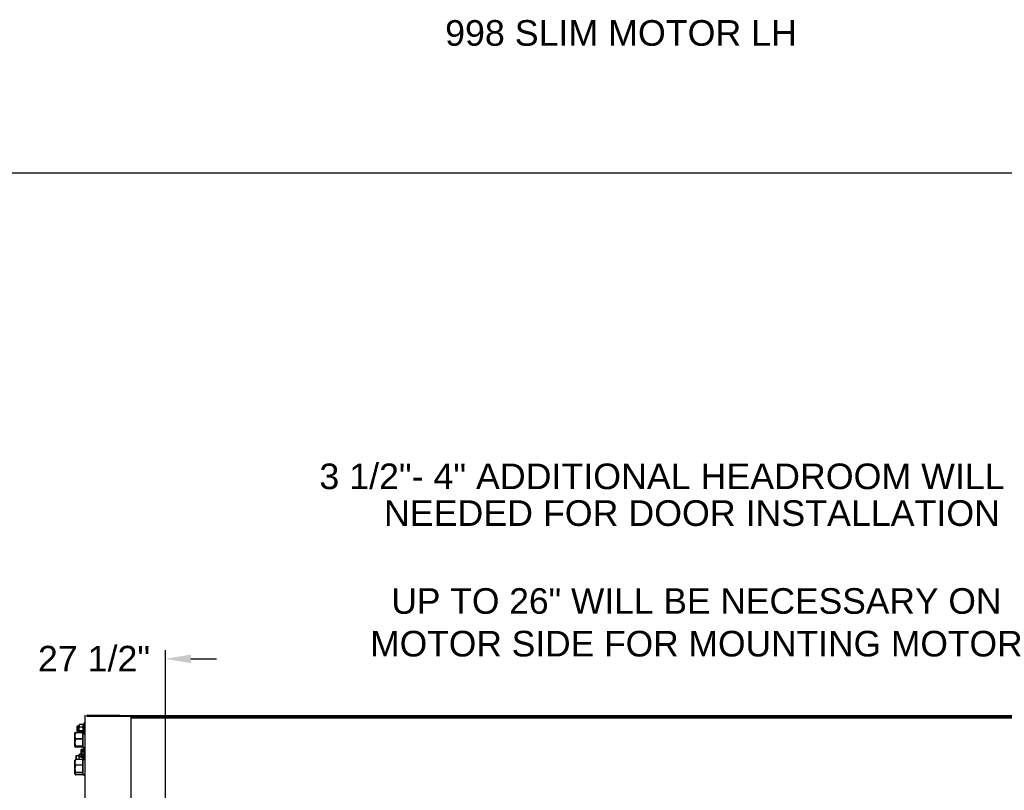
# Model space of a CAD drawing. Header units: inches. Extents: x 170 to 288, y 234 to 248.
# Tile 72 of 256: x 177.08 to 180.69, y 244.92 to 247.74. Entities that reach past the tile are written whole.
import ezdxf

# ---------------------------------------------------------------- set-up
doc = ezdxf.new("R2010")
doc.units = ezdxf.units.IN
doc.header["$LTSCALE"] = 0.25
doc.header["$MEASUREMENT"] = 0
doc.layers.add('ANNOTATIONS', color=1, linetype='Continuous')
doc.layers.add('SLIM E GUIDE MOTOR LH', color=7, linetype='Continuous')
doc.styles.add('ARIAL', font='arial.ttf', dxfattribs={"height": 0.09375})
doc.dimstyles.new('STANDARD$0', dxfattribs={"dimtxt": 0.09375, "dimasz": 0.09375, "dimexe": 0.03125, "dimexo": 0.046875, "dimgap": 0.09, "dimtad": 0, "dimtih": 1, "dimtoh": 1, "dimdec": 4, "dimzin": 0, "dimdsep": 46, "dimtxsty": 'ARIAL', "dimcen": 0.09, "dimadec": 0, "dimazin": 0, "dimtfac": 1, "dimtdec": 4, "dimtofl": 0, "dimtmove": 0, "dimatfit": 1, "dimfxl": 1, "dimtolj": 1, "dimtzin": 0, "dimarcsym": 0})

# ---------------------------------------------------------------- blocks, each defined once
blk = doc.blocks.new('*D8')
at = {"layer": 'ANNOTATIONS', "color": 0, "lineweight": -2, "transparency": 16777216}
for p, q in [((176.9912, 244.7789), (176.9912, 245.4338)), ((177.6158, 244.2825), (177.6158, 245.4338)), ((176.8974, 245.4025), (176.8037, 245.4025)), ((177.7095, 245.4025), (177.8033, 245.4025))]:
    blk.add_line(p, q, dxfattribs=at)
at = {"layer": 'ANNOTATIONS', "color": 0, "transparency": 16777216}
for points in [[(176.8974, 245.4182), (176.8974, 245.3869), (176.9912, 245.4025)], [(177.7095, 245.4182), (177.7095, 245.3869), (177.6158, 245.4025)]]:
    blk.add_solid(points, dxfattribs=at)
at = {"layer": 'defpoints', "color": 0, "transparency": 16777216}
for p in [(177.6158, 245.4025), (176.9912, 244.6852), (177.6158, 244.1887)]:
    blk.add_point(p, dxfattribs=at)
at = {"layer": 'ANNOTATIONS', "color": 0, "transparency": 16777216, "insert": (177.3545, 245.4025), "char_height": 0.09375, "attachment_point": 5, "style": 'ARIAL'}
blk.add_mtext('\\A1;27 1/2"', dxfattribs=at)

msp = doc.modelspace()

# ---------------------------------------------------------------- linework, layer by layer
at = {"layer": 'defpoints'}
msp.add_lwpolyline([(189.05875, 234.44685), (169.58887, 234.44685), (169.58887, 247.18196), (189.05875, 247.18196)], close=True, dxfattribs=at)
at = {"layer": 'SLIM E GUIDE MOTOR LH'}
for p, q in [((177.32241, 244.18808), (177.32241, 245.19649)), ((177.32678, 245.19649), (177.44911, 245.19649)), ((177.32678, 245.19232), (177.49078, 245.19232)), ((177.44911, 245.19232), (177.44911, 245.19649)), ((177.44911, 245.19505), (181.78245, 245.19505)), ((177.49078, 244.19297), (177.49078, 245.19232)), ((177.49078, 245.19088), (181.74078, 245.19088)), ((177.49078, 245.19016), (181.74078, 245.19016)), ((181.74078, 245.18528), (177.49078, 245.18528)), ((177.2929, 245.15609), (177.29137, 245.15457)), ((177.29137, 245.15457), (177.29137, 245.14095)), ((177.29394, 245.1557), (177.29241, 245.15417)), ((177.29241, 245.15417), (177.29241, 245.14056)), ((177.29998, 245.15609), (177.2929, 245.15609)), ((177.2929, 245.15609), (177.2929, 245.13943)), ((177.29998, 245.1557), (177.29394, 245.1557)), ((177.29394, 245.1557), (177.29394, 245.13903)), ((177.30077, 245.16117), (177.29998, 245.16026)), ((177.30076, 245.16077), (177.29998, 245.15986)), ((177.29998, 245.13214), (177.29998, 245.16026)), ((177.31325, 245.16201), (177.30165, 245.16201)), ((177.31325, 245.16162), (177.30165, 245.16162)), ((177.31325, 245.1529), (177.30165, 245.1529)), ((177.31325, 245.15251), (177.30165, 245.15251)), ((177.31491, 245.16026), (177.31413, 245.16117)), ((177.31491, 245.15986), (177.31413, 245.16077)), ((177.31908, 245.16224), (177.31491, 245.16224)), ((177.31491, 245.13328), (177.31491, 245.16224)), ((177.31908, 245.16185), (177.31491, 245.16185)), ((177.31491, 245.13288), (177.31491, 245.16185)), ((177.31491, 245.14659), (177.31908, 245.14659)), ((177.31491, 245.1462), (177.31908, 245.1462)), ((177.31908, 245.14575), (177.31491, 245.14575)), ((177.31908, 245.14535), (177.31491, 245.14535)), ((177.31491, 245.14435), (177.31908, 245.14435)), ((177.31491, 245.14395), (177.31908, 245.14395)), ((177.32241, 245.16859), (177.31908, 245.16859)), ((177.31908, 245.12653), (177.31908, 245.16859)), ((177.32241, 245.1682), (177.31908, 245.1682)), ((177.28464, 245.13126), (177.28451, 245.13111)), ((177.28451, 245.08111), (177.28451, 245.13111)), ((177.28464, 245.13086), (177.28451, 245.13071)), ((177.28451, 245.13071), (177.28451, 245.08071)), ((177.31355, 245.13254), (177.28785, 245.13254)), ((177.31355, 245.13214), (177.28785, 245.13214)), ((177.31355, 245.10926), (177.28785, 245.10926)), ((177.31355, 245.10886), (177.28785, 245.10886)), ((177.29137, 245.14095), (177.2929, 245.13943)), ((177.29241, 245.14056), (177.29394, 245.13903)), ((177.2929, 245.13943), (177.29998, 245.13943)), ((177.29394, 245.13903), (177.29998, 245.13903)), ((177.29998, 245.13526), (177.30077, 245.13435)), ((177.29998, 245.13486), (177.30076, 245.13395)), ((177.29998, 245.1336), (177.3002, 245.13254)), ((177.29998, 245.13321), (177.3002, 245.13214)), ((177.31325, 245.13865), (177.30165, 245.13865)), ((177.31325, 245.13826), (177.30165, 245.13826)), ((177.31325, 245.13351), (177.30165, 245.13351)), ((177.31325, 245.13311), (177.30165, 245.13311)), ((177.31355, 245.07929), (177.31355, 245.13254)), ((177.31408, 245.13111), (177.31355, 245.13111)), ((177.31408, 245.13071), (177.31355, 245.13071)), ((177.31491, 245.13356), (177.31408, 245.13356)), ((177.31408, 245.13356), (177.31408, 245.07826)), ((177.31491, 245.13316), (177.31408, 245.13316)), ((177.31413, 245.13435), (177.31491, 245.13526)), ((177.31413, 245.13395), (177.31491, 245.13486)), ((177.31491, 245.13328), (177.31908, 245.13328)), ((177.31491, 245.13288), (177.31908, 245.13288)), ((177.31908, 245.12693), (177.32241, 245.12693)), ((177.31908, 245.12653), (177.32241, 245.12653)), ((177.28451, 245.08111), (177.28464, 245.08096)), ((177.28451, 245.08071), (177.28464, 245.08056)), ((177.31355, 245.08284), (177.28785, 245.08284)), ((177.31355, 245.08244), (177.28785, 245.08244)), ((177.31355, 245.07969), (177.28785, 245.07969)), ((177.31355, 245.07929), (177.28785, 245.07929)), ((177.30749, 245.06955), (177.30695, 245.06861)), ((177.31908, 245.07039), (177.30806, 245.07039)), ((177.31355, 245.08111), (177.31408, 245.08111)), ((177.31355, 245.08071), (177.31408, 245.08071)), ((177.31408, 245.07866), (177.32241, 245.07866)), ((177.31408, 245.07826), (177.32241, 245.07826)), ((177.32241, 245.07694), (177.31908, 245.07694)), ((177.31908, 245.03316), (177.31908, 245.07694)), ((177.32241, 245.07655), (177.31908, 245.07655)), ((177.31355, 245.03405), (177.28785, 245.03405)), ((177.31355, 245.03365), (177.28785, 245.03365)), ((177.28957, 245.04778), (177.28805, 245.04625)), ((177.28957, 245.04738), (177.28805, 245.04585)), ((177.28805, 245.04625), (177.28805, 245.03365)), ((177.29998, 245.04778), (177.28957, 245.04778)), ((177.28957, 245.04778), (177.28957, 245.03405)), ((177.29998, 245.04738), (177.28957, 245.04738)), ((177.28957, 245.04738), (177.28957, 245.03365)), ((177.30077, 245.05285), (177.29998, 245.05194)), ((177.30076, 245.05246), (177.29998, 245.05155)), ((177.29998, 245.03365), (177.29998, 245.05194)), ((177.30695, 245.0537), (177.30165, 245.0537)), ((177.31015, 245.0533), (177.30165, 245.0533)), ((177.30695, 245.04459), (177.30165, 245.04459)), ((177.31325, 245.04419), (177.30165, 245.04419)), ((177.30695, 245.06861), (177.30695, 245.04361)), ((177.30695, 245.04361), (177.30749, 245.04267)), ((177.31908, 245.06509), (177.30806, 245.06509)), ((177.31908, 245.05081), (177.30806, 245.05081)), ((177.31908, 245.04183), (177.30806, 245.04183)), ((177.31055, 245.06578), (177.31015, 245.06508)), ((177.31015, 245.06508), (177.31015, 245.04635)), ((177.31015, 245.04635), (177.31055, 245.04565)), ((177.31908, 245.06641), (177.31098, 245.06641)), ((177.31908, 245.06244), (177.31098, 245.06244)), ((177.31908, 245.05175), (177.31098, 245.05175)), ((177.31908, 245.04502), (177.31098, 245.04502)), ((177.31355, 244.97778), (177.31355, 245.03405)), ((177.32241, 245.03356), (177.31408, 245.03356)), ((177.31408, 245.03356), (177.31408, 244.97826)), ((177.31491, 245.03316), (177.31491, 245.04502)), ((177.31491, 245.03356), (177.31491, 245.04183)), ((177.31491, 245.03828), (177.31908, 245.03828)), ((177.31491, 245.03788), (177.31908, 245.03788)), ((177.31908, 245.03743), (177.31491, 245.03743)), ((177.31908, 245.03704), (177.31491, 245.03704)), ((177.31491, 245.03603), (177.31908, 245.03603)), ((177.31491, 245.03564), (177.31908, 245.03564)), ((177.31908, 245.03528), (177.32241, 245.03528)), ((177.31908, 245.03488), (177.32241, 245.03488)), ((177.28532, 245.03204), (177.28451, 245.03111)), ((177.28532, 245.03164), (177.28451, 245.03071)), ((177.28451, 244.98111), (177.28451, 245.03111)), ((177.28451, 245.03071), (177.28451, 244.98071)), ((177.31355, 245.01377), (177.28785, 245.01377)), ((177.31355, 245.01337), (177.28785, 245.01337)), ((177.31408, 245.03111), (177.31355, 245.03111)), ((177.31408, 245.03071), (177.31355, 245.03071)), ((177.32241, 245.03316), (177.31408, 245.03316)), ((177.28451, 244.98111), (177.28532, 244.98018)), ((177.28451, 244.98071), (177.28532, 244.97978)), ((177.31355, 244.98584), (177.28785, 244.98584)), ((177.31355, 244.98544), (177.28785, 244.98544)), ((177.31355, 244.97818), (177.28785, 244.97818)), ((177.31355, 244.97778), (177.28785, 244.97778)), ((177.31355, 244.98111), (177.31408, 244.98111)), ((177.31355, 244.98071), (177.31408, 244.98071)), ((177.31408, 244.97866), (177.32241, 244.97866)), ((177.31408, 244.97826), (177.32241, 244.97826))]:
    msp.add_line(p, q, dxfattribs=at)
for points, knots in [([(177.30165, 245.16201), (177.30121, 245.1613), (177.30032, 245.15986), (177.29998, 245.15829), (177.29998, 245.15748), (177.29998, 245.15746)], [0, 0, 0, 0, 0.4843422, 0.9863279, 1, 1, 1, 1]), ([(177.30165, 245.16162), (177.30121, 245.16091), (177.30032, 245.15947), (177.29998, 245.15789), (177.29998, 245.15708), (177.29998, 245.15706)], [0, 0, 0, 0, 0.4843422, 0.9863279, 1, 1, 1, 1]), ([(177.29998, 245.15746), (177.30004, 245.15682), (177.30017, 245.15552), (177.30092, 245.15401), (177.30148, 245.15315), (177.30165, 245.1529)], [0, 0, 0, 0, 0.40629394, 0.82726398, 1, 1, 1, 1]), ([(177.29998, 245.15706), (177.30004, 245.15642), (177.30017, 245.15513), (177.30092, 245.15362), (177.30148, 245.15276), (177.30165, 245.15251)], [0, 0, 0, 0, 0.40629394, 0.82726398, 1, 1, 1, 1]), ([(177.29998, 245.14578), (177.29998, 245.14594), (177.29999, 245.14701), (177.30027, 245.149), (177.30093, 245.1512), (177.30147, 245.15248), (177.30165, 245.1529)], [0, 0, 0, 0, 0.0665377, 0.4352814, 0.8145517, 1, 1, 1, 1]), ([(177.29998, 245.14538), (177.29998, 245.14555), (177.29999, 245.14661), (177.30027, 245.14861), (177.30093, 245.15081), (177.30147, 245.15209), (177.30165, 245.15251)], [0, 0, 0, 0, 0.0665377, 0.4352814, 0.8145517, 1, 1, 1, 1]), ([(177.30165, 245.13865), (177.3014, 245.13926), (177.30081, 245.14068), (177.30014, 245.14306), (177.30003, 245.14487), (177.29998, 245.14578)], [0, 0, 0, 0, 0.2654628, 0.6280823, 1, 1, 1, 1]), ([(177.30165, 245.13826), (177.3014, 245.13886), (177.30081, 245.14029), (177.30014, 245.14267), (177.30003, 245.14447), (177.29998, 245.14538)], [0, 0, 0, 0, 0.2654628, 0.6280823, 1, 1, 1, 1]), ([(177.3008, 245.16114), (177.30091, 245.16129), (177.30113, 245.16159), (177.30148, 245.16187), (177.30165, 245.16201)], [0, 0, 0, 0, 0.503884, 1, 1, 1, 1]), ([(177.3008, 245.16074), (177.30091, 245.16089), (177.30113, 245.16119), (177.30148, 245.16147), (177.30165, 245.16162)], [0, 0, 0, 0, 0.503884, 1, 1, 1, 1]), ([(177.31325, 245.16201), (177.31369, 245.1613), (177.31458, 245.15986), (177.31491, 245.15829), (177.31491, 245.15748), (177.31491, 245.15746)], [0, 0, 0, 0, 0.4843422, 0.9863279, 1, 1, 1, 1]), ([(177.31409, 245.16114), (177.31398, 245.16129), (177.31376, 245.16159), (177.31342, 245.16187), (177.31325, 245.16201)], [0, 0, 0, 0, 0.503884, 1, 1, 1, 1]), ([(177.31325, 245.16162), (177.31369, 245.16091), (177.31458, 245.15947), (177.31491, 245.15789), (177.31491, 245.15708), (177.31491, 245.15706)], [0, 0, 0, 0, 0.4843422, 0.9863279, 1, 1, 1, 1]), ([(177.31409, 245.16074), (177.31398, 245.16089), (177.31376, 245.16119), (177.31342, 245.16147), (177.31325, 245.16162)], [0, 0, 0, 0, 0.503884, 1, 1, 1, 1]), ([(177.31491, 245.15746), (177.31485, 245.15682), (177.31472, 245.15552), (177.31397, 245.15401), (177.31341, 245.15315), (177.31325, 245.1529)], [0, 0, 0, 0, 0.40629394, 0.82726398, 1, 1, 1, 1]), ([(177.31491, 245.15706), (177.31485, 245.15642), (177.31472, 245.15513), (177.31397, 245.15362), (177.31341, 245.15276), (177.31325, 245.15251)], [0, 0, 0, 0, 0.40629394, 0.82726398, 1, 1, 1, 1]), ([(177.31491, 245.14578), (177.31491, 245.14594), (177.3149, 245.14701), (177.31463, 245.149), (177.31396, 245.1512), (177.31342, 245.15248), (177.31325, 245.1529)], [0, 0, 0, 0, 0.0665377, 0.4352814, 0.8145517, 1, 1, 1, 1]), ([(177.31491, 245.14538), (177.31491, 245.14555), (177.3149, 245.14661), (177.31463, 245.14861), (177.31396, 245.15081), (177.31342, 245.15209), (177.31325, 245.15251)], [0, 0, 0, 0, 0.0665377, 0.4352814, 0.8145517, 1, 1, 1, 1]), ([(177.31325, 245.13865), (177.3135, 245.13926), (177.31408, 245.14068), (177.31476, 245.14306), (177.31486, 245.14487), (177.31491, 245.14578)], [0, 0, 0, 0, 0.2654628, 0.6280823, 1, 1, 1, 1]), ([(177.31325, 245.13826), (177.3135, 245.13886), (177.31408, 245.14029), (177.31476, 245.14267), (177.31486, 245.14447), (177.31491, 245.14538)], [0, 0, 0, 0, 0.2654628, 0.6280823, 1, 1, 1, 1]), ([(177.28785, 245.13254), (177.28697, 245.13073), (177.28563, 245.12798), (177.28471, 245.12408), (177.28452, 245.12202), (177.28451, 245.12095), (177.28451, 245.1209)], [0, 0, 0, 0, 0.4839104, 0.73518963, 0.98633983, 1, 1, 1, 1]), ([(177.28785, 245.13214), (177.28697, 245.13033), (177.28563, 245.12758), (177.28471, 245.12369), (177.28452, 245.12162), (177.28451, 245.12056), (177.28451, 245.1205)], [0, 0, 0, 0, 0.4839104, 0.73518963, 0.98633983, 1, 1, 1, 1]), ([(177.28451, 245.1209), (177.28464, 245.11927), (177.2849, 245.11595), (177.2864, 245.1121), (177.28752, 245.1099), (177.28785, 245.10926)], [0, 0, 0, 0, 0.4062905, 0.8272674, 1, 1, 1, 1]), ([(177.28451, 245.1205), (177.28464, 245.11887), (177.2849, 245.11556), (177.28639, 245.1117), (177.28752, 245.1095), (177.28785, 245.10886)], [0, 0, 0, 0, 0.4062905, 0.8272674, 1, 1, 1, 1]), ([(177.28785, 245.10926), (177.28697, 245.10721), (177.28563, 245.10408), (177.28471, 245.09966), (177.28452, 245.09732), (177.28451, 245.09611), (177.28451, 245.09605)], [0, 0, 0, 0, 0.48390853, 0.735188, 0.98634, 1, 1, 1, 1]), ([(177.28785, 245.10886), (177.28697, 245.10681), (177.28563, 245.10369), (177.28471, 245.09927), (177.28452, 245.09692), (177.28451, 245.09571), (177.28451, 245.09565)], [0, 0, 0, 0, 0.48390853, 0.735188, 0.98634, 1, 1, 1, 1]), ([(177.28785, 245.13254), (177.28736, 245.1324), (177.28619, 245.13209), (177.28502, 245.13166), (177.28483, 245.13136), (177.28477, 245.13126)], [0, 0, 0, 0, 0.3251351, 0.769281, 1, 1, 1, 1]), ([(177.28785, 245.13214), (177.28736, 245.13201), (177.28619, 245.13169), (177.28502, 245.13126), (177.28483, 245.13096), (177.28477, 245.13086)], [0, 0, 0, 0, 0.3251351, 0.769281, 1, 1, 1, 1]), ([(177.30165, 245.13865), (177.30121, 245.13825), (177.30032, 245.13744), (177.29998, 245.13655), (177.29998, 245.13609), (177.29998, 245.13608)], [0, 0, 0, 0, 0.4843455, 0.9863188, 1, 1, 1, 1]), ([(177.30165, 245.13826), (177.30121, 245.13786), (177.30032, 245.13704), (177.29998, 245.13615), (177.29998, 245.1357), (177.29998, 245.13568)], [0, 0, 0, 0, 0.4843455, 0.9863188, 1, 1, 1, 1]), ([(177.29998, 245.13608), (177.30004, 245.13572), (177.30017, 245.13499), (177.30092, 245.13414), (177.30148, 245.13365), (177.30165, 245.13351)], [0, 0, 0, 0, 0.4062861, 0.8272663, 1, 1, 1, 1]), ([(177.29998, 245.13568), (177.30004, 245.13532), (177.30017, 245.13459), (177.30092, 245.13374), (177.30148, 245.13325), (177.30165, 245.13311)], [0, 0, 0, 0, 0.4062861, 0.8272663, 1, 1, 1, 1]), ([(177.30031, 245.13488), (177.30015, 245.13448), (177.29998, 245.13405), (177.29998, 245.13362), (177.29998, 245.1336)], [0, 0, 0, 0, 0.9605872, 1, 1, 1, 1]), ([(177.30031, 245.13449), (177.30015, 245.13408), (177.29998, 245.13365), (177.29998, 245.13322), (177.29998, 245.13321)], [0, 0, 0, 0, 0.9605872, 1, 1, 1, 1]), ([(177.31325, 245.13865), (177.31369, 245.13825), (177.31458, 245.13744), (177.31491, 245.13655), (177.31491, 245.13609), (177.31491, 245.13608)], [0, 0, 0, 0, 0.4843455, 0.9863188, 1, 1, 1, 1]), ([(177.31325, 245.13826), (177.31369, 245.13786), (177.31458, 245.13704), (177.31491, 245.13615), (177.31491, 245.1357), (177.31491, 245.13568)], [0, 0, 0, 0, 0.4843455, 0.9863188, 1, 1, 1, 1]), ([(177.31491, 245.13608), (177.31485, 245.13572), (177.31472, 245.13499), (177.31397, 245.13414), (177.31341, 245.13365), (177.31325, 245.13351)], [0, 0, 0, 0, 0.4062861, 0.8272663, 1, 1, 1, 1]), ([(177.31491, 245.13568), (177.31485, 245.13532), (177.31472, 245.13459), (177.31397, 245.13374), (177.31341, 245.13325), (177.31325, 245.13311)], [0, 0, 0, 0, 0.4062861, 0.8272663, 1, 1, 1, 1]), ([(177.31459, 245.13488), (177.31475, 245.13448), (177.31491, 245.13405), (177.31491, 245.13362), (177.31491, 245.1336)], [0, 0, 0, 0, 0.9605872, 1, 1, 1, 1]), ([(177.31459, 245.13449), (177.31475, 245.13408), (177.31491, 245.13365), (177.31491, 245.13322), (177.31491, 245.13321)], [0, 0, 0, 0, 0.9605872, 1, 1, 1, 1]), ([(177.28451, 245.09605), (177.28464, 245.0942), (177.2849, 245.09043), (177.2864, 245.08606), (177.28752, 245.08356), (177.28785, 245.08284)], [0, 0, 0, 0, 0.4062913, 0.8272682, 1, 1, 1, 1]), ([(177.28451, 245.09565), (177.28464, 245.0938), (177.2849, 245.09004), (177.28639, 245.08566), (177.28752, 245.08316), (177.28785, 245.08244)], [0, 0, 0, 0, 0.4062913, 0.8272682, 1, 1, 1, 1]), ([(177.28785, 245.08284), (177.28735, 245.0827), (177.28618, 245.08239), (177.28483, 245.08186), (177.28462, 245.08146), (177.28451, 245.08126)], [0, 0, 0, 0, 0.265455, 0.6280758, 1, 1, 1, 1]), ([(177.28785, 245.08244), (177.28735, 245.08231), (177.28618, 245.08199), (177.28483, 245.08146), (177.28462, 245.08107), (177.28451, 245.08086)], [0, 0, 0, 0, 0.265455, 0.6280758, 1, 1, 1, 1]), ([(177.28451, 245.08126), (177.28452, 245.08122), (177.28454, 245.08099), (177.28509, 245.08055), (177.28642, 245.08006), (177.2875, 245.07978), (177.28785, 245.07969)], [0, 0, 0, 0, 0.066533, 0.4352854, 0.8145503, 1, 1, 1, 1]), ([(177.28451, 245.08086), (177.28452, 245.08083), (177.28454, 245.08059), (177.28509, 245.08015), (177.28642, 245.07966), (177.28749, 245.07938), (177.28785, 245.07929)], [0, 0, 0, 0, 0.066533, 0.4352854, 0.8145503, 1, 1, 1, 1]), ([(177.30695, 245.06774), (177.30696, 245.06796), (177.30702, 245.06886), (177.30761, 245.06973), (177.30806, 245.07039)], [0, 0, 0, 0, 0.2463124, 1, 1, 1, 1]), ([(177.28785, 245.03405), (177.28697, 245.03247), (177.28563, 245.03007), (177.28471, 245.02668), (177.28452, 245.02488), (177.28451, 245.02396), (177.28451, 245.02391)], [0, 0, 0, 0, 0.4839091, 0.7351906, 0.9863413, 1, 1, 1, 1]), ([(177.28785, 245.03365), (177.28697, 245.03207), (177.28563, 245.02968), (177.28471, 245.02628), (177.28452, 245.02448), (177.28451, 245.02356), (177.28451, 245.02351)], [0, 0, 0, 0, 0.4839091, 0.7351906, 0.9863413, 1, 1, 1, 1]), ([(177.28785, 245.03405), (177.28734, 245.03372), (177.28631, 245.03307), (177.28569, 245.03238), (177.28538, 245.03203)], [0, 0, 0, 0, 0.4941489, 1, 1, 1, 1]), ([(177.28785, 245.03365), (177.28734, 245.03332), (177.28631, 245.03267), (177.28569, 245.03198), (177.28538, 245.03163)], [0, 0, 0, 0, 0.4941489, 1, 1, 1, 1]), ([(177.30165, 245.0537), (177.30121, 245.05299), (177.30032, 245.05155), (177.29998, 245.04997), (177.29998, 245.04916), (177.29998, 245.04914)], [0, 0, 0, 0, 0.4843441, 0.9863299, 1, 1, 1, 1]), ([(177.30165, 245.0533), (177.30121, 245.05259), (177.30032, 245.05115), (177.29998, 245.04957), (177.29998, 245.04877), (177.29998, 245.04875)], [0, 0, 0, 0, 0.4843441, 0.9863299, 1, 1, 1, 1]), ([(177.29998, 245.04914), (177.30004, 245.0485), (177.30017, 245.04721), (177.30092, 245.0457), (177.30148, 245.04484), (177.30165, 245.04459)], [0, 0, 0, 0, 0.4062896, 0.8272631, 1, 1, 1, 1]), ([(177.29998, 245.04875), (177.30004, 245.04811), (177.30017, 245.04681), (177.30092, 245.0453), (177.30148, 245.04444), (177.30165, 245.04419)], [0, 0, 0, 0, 0.4062896, 0.8272631, 1, 1, 1, 1]), ([(177.29998, 245.03746), (177.29998, 245.03763), (177.29999, 245.03869), (177.30027, 245.04069), (177.30093, 245.04289), (177.30147, 245.04417), (177.30165, 245.04459)], [0, 0, 0, 0, 0.0665376, 0.4352814, 0.8145511, 1, 1, 1, 1]), ([(177.29998, 245.03707), (177.29998, 245.03723), (177.29999, 245.0383), (177.30027, 245.04029), (177.30093, 245.04249), (177.30147, 245.04377), (177.30165, 245.04419)], [0, 0, 0, 0, 0.0665376, 0.4352814, 0.8145511, 1, 1, 1, 1]), ([(177.30043, 245.03405), (177.30036, 245.03428), (177.30004, 245.03538), (177.30001, 245.03654), (177.29998, 245.03746)], [0, 0, 0, 0, 0.20752985, 1, 1, 1, 1]), ([(177.30043, 245.03365), (177.30036, 245.03388), (177.30004, 245.03499), (177.30001, 245.03615), (177.29998, 245.03707)], [0, 0, 0, 0, 0.20752985, 1, 1, 1, 1]), ([(177.3008, 245.05282), (177.30091, 245.05297), (177.30113, 245.05327), (177.30148, 245.05356), (177.30165, 245.0537)], [0, 0, 0, 0, 0.5038606, 1, 1, 1, 1]), ([(177.3008, 245.05243), (177.30091, 245.05258), (177.30113, 245.05287), (177.30148, 245.05316), (177.30165, 245.0533)], [0, 0, 0, 0, 0.5038606, 1, 1, 1, 1]), ([(177.30806, 245.06509), (177.30791, 245.06529), (177.30726, 245.06615), (177.30708, 245.06705), (177.30695, 245.06774)], [0, 0, 0, 0, 0.2293536, 1, 1, 1, 1]), ([(177.30695, 245.05795), (177.30695, 245.05812), (177.30696, 245.0594), (177.3072, 245.06182), (177.30778, 245.06399), (177.30806, 245.06509)], [0, 0, 0, 0, 0.070087, 0.5307763, 1, 1, 1, 1]), ([(177.30806, 245.05081), (177.30775, 245.05197), (177.30712, 245.05431), (177.30701, 245.05673), (177.30695, 245.05795)], [0, 0, 0, 0, 0.49546092, 1, 1, 1, 1]), ([(177.30695, 245.04632), (177.30695, 245.04643), (177.30696, 245.04724), (177.3072, 245.04876), (177.30778, 245.05012), (177.30806, 245.05081)], [0, 0, 0, 0, 0.070095, 0.5307808, 1, 1, 1, 1]), ([(177.30806, 245.04183), (177.30775, 245.04256), (177.30712, 245.04404), (177.30701, 245.04556), (177.30695, 245.04632)], [0, 0, 0, 0, 0.495456, 1, 1, 1, 1]), ([(177.30755, 245.04269), (177.30757, 245.0426), (177.30766, 245.04231), (177.3079, 245.04203), (177.30806, 245.04183)], [0, 0, 0, 0, 0.2988427, 1, 1, 1, 1]), ([(177.31015, 245.06443), (177.31016, 245.06459), (177.3102, 245.06526), (177.31064, 245.06591), (177.31098, 245.06641)], [0, 0, 0, 0, 0.2366357, 1, 1, 1, 1]), ([(177.31098, 245.06244), (177.31088, 245.06258), (177.31038, 245.06323), (177.31025, 245.0639), (177.31015, 245.06443)], [0, 0, 0, 0, 0.2170745, 1, 1, 1, 1]), ([(177.31015, 245.05709), (177.31015, 245.05722), (177.31016, 245.05903), (177.31059, 245.0608), (177.31098, 245.06244)], [0, 0, 0, 0, 0.0702178, 1, 1, 1, 1]), ([(177.31098, 245.05175), (177.31075, 245.05261), (177.31028, 245.05437), (177.31019, 245.05618), (177.31015, 245.05709)], [0, 0, 0, 0, 0.4954613, 1, 1, 1, 1]), ([(177.31015, 245.04838), (177.31015, 245.04846), (177.31016, 245.0496), (177.31059, 245.05071), (177.31098, 245.05175)], [0, 0, 0, 0, 0.0702115, 1, 1, 1, 1]), ([(177.31098, 245.04502), (177.31075, 245.04556), (177.31028, 245.04667), (177.31019, 245.04781), (177.31015, 245.04838)], [0, 0, 0, 0, 0.4954571, 1, 1, 1, 1]), ([(177.3106, 245.04566), (177.31062, 245.04559), (177.31069, 245.04537), (177.31087, 245.04516), (177.31098, 245.04502)], [0, 0, 0, 0, 0.3404551, 1, 1, 1, 1]), ([(177.31376, 245.04502), (177.31375, 245.04499), (177.31362, 245.04471), (177.31343, 245.04444), (177.31325, 245.04419)], [0, 0, 0, 0, 0.0845859, 1, 1, 1, 1]), ([(177.31491, 245.03707), (177.31491, 245.03723), (177.3149, 245.0383), (177.31463, 245.04029), (177.31396, 245.04249), (177.31342, 245.04377), (177.31325, 245.04419)], [0, 0, 0, 0, 0.0665376, 0.4352814, 0.8145511, 1, 1, 1, 1]), ([(177.31491, 245.03746), (177.31491, 245.03763), (177.3149, 245.03869), (177.31474, 245.04018), (177.31433, 245.04144), (177.31421, 245.04183)], [0, 0, 0, 0, 0.11017229, 0.72073448, 1, 1, 1, 1]), ([(177.31434, 245.03356), (177.31445, 245.03395), (177.31483, 245.03522), (177.31488, 245.03655), (177.31491, 245.03746)], [0, 0, 0, 0, 0.3078818, 1, 1, 1, 1]), ([(177.31434, 245.03316), (177.31445, 245.03355), (177.31483, 245.03482), (177.31488, 245.03615), (177.31491, 245.03707)], [0, 0, 0, 0, 0.3078818, 1, 1, 1, 1]), ([(177.28451, 245.02391), (177.28464, 245.02249), (177.2849, 245.0196), (177.2864, 245.01624), (177.28752, 245.01433), (177.28785, 245.01377)], [0, 0, 0, 0, 0.4062892, 0.8272692, 1, 1, 1, 1]), ([(177.28451, 245.02351), (177.28464, 245.02209), (177.2849, 245.0192), (177.28639, 245.01584), (177.28752, 245.01393), (177.28785, 245.01337)], [0, 0, 0, 0, 0.4062892, 0.8272692, 1, 1, 1, 1]), ([(177.28785, 245.01377), (177.28697, 245.0116), (177.28563, 245.0083), (177.28471, 245.00362), (177.28452, 245.00114), (177.28451, 244.99987), (177.28451, 244.9998)], [0, 0, 0, 0, 0.4839125, 0.7351912, 0.9863398, 1, 1, 1, 1]), ([(177.28785, 245.01337), (177.28697, 245.0112), (177.28563, 245.0079), (177.28471, 245.00323), (177.28452, 245.00075), (177.28451, 244.99947), (177.28451, 244.99941)], [0, 0, 0, 0, 0.4839125, 0.7351912, 0.9863398, 1, 1, 1, 1]), ([(177.28451, 244.9998), (177.28464, 244.99785), (177.2849, 244.99387), (177.2864, 244.98924), (177.28752, 244.9866), (177.28785, 244.98584)], [0, 0, 0, 0, 0.4062895, 0.82727, 1, 1, 1, 1]), ([(177.28451, 244.99941), (177.28464, 244.99745), (177.2849, 244.99347), (177.28639, 244.98884), (177.28752, 244.98621), (177.28785, 244.98544)], [0, 0, 0, 0, 0.4062895, 0.82727, 1, 1, 1, 1]), ([(177.31355, 245.0311), (177.3137, 245.03145), (177.31391, 245.03194), (177.31404, 245.03245), (177.31408, 245.0326)], [0, 0, 0, 0, 0.7114346, 1, 1, 1, 1]), ([(177.31355, 245.03071), (177.3137, 245.03105), (177.31391, 245.03154), (177.31404, 245.03206), (177.31408, 245.03221)], [0, 0, 0, 0, 0.7114346, 1, 1, 1, 1]), ([(177.28785, 244.98584), (177.28735, 244.98551), (177.28618, 244.98475), (177.28483, 244.98347), (177.28462, 244.9825), (177.28451, 244.98201)], [0, 0, 0, 0, 0.2654539, 0.6280758, 1, 1, 1, 1]), ([(177.28785, 244.98544), (177.28735, 244.98512), (177.28618, 244.98435), (177.28483, 244.98307), (177.28462, 244.9821), (177.28451, 244.98161)], [0, 0, 0, 0, 0.2654539, 0.6280758, 1, 1, 1, 1]), ([(177.28451, 244.98201), (177.28452, 244.98192), (177.28454, 244.98135), (177.28509, 244.98027), (177.28642, 244.97909), (177.2875, 244.9784), (177.28785, 244.97818)], [0, 0, 0, 0, 0.066532, 0.4352843, 0.8145495, 1, 1, 1, 1]), ([(177.28451, 244.98161), (177.28452, 244.98152), (177.28454, 244.98095), (177.28509, 244.97988), (177.28642, 244.97869), (177.28749, 244.97801), (177.28785, 244.97778)], [0, 0, 0, 0, 0.066532, 0.4352843, 0.8145495, 1, 1, 1, 1])]:
    msp.add_open_spline(points, degree=3, knots=knots, dxfattribs=at)

# ---------------------------------------------------------------- texts
at = {"layer": 'ANNOTATIONS', "char_height": 0.09375, "width": 2.7338862, "attachment_point": 1, "line_spacing_factor": 0.86134, "style": 'ARIAL'}
for s, insert in [('\\pi0.73084;998 SLIM MOTOR LH', (177.90932, 247.74099)), ('\\pi0.01307;3 1/2"- 4" ADDITIONAL HEADROOM WILL BE \\P\\pi0.24936;NEEDED FOR DOOR INSTALLATION', (178.16665, 246.11758))]:
    msp.add_mtext(s, dxfattribs=dict(at, insert=insert))
at = {"layer": 'ANNOTATIONS', "insert": (179.57339, 245.66116), "char_height": 0.09375, "width": 2.4275789, "attachment_point": 2, "style": 'ARIAL'}
msp.add_mtext('UP TO 26" WILL BE NECESSARY ON MOTOR SIDE FOR MOUNTING MOTOR ', dxfattribs=at)

# ---------------------------------------------------------------- dimensions: what is measured, and where the dimension line sits
at = {"layer": 'ANNOTATIONS'}
dim = msp.add_linear_dim(base=(177.61578, 245.40253), p1=(176.99116, 244.68519), p2=(177.61578, 244.18872), text='27 1/2"', dimstyle='STANDARD$0', override={"dimexo": 0.09375}, dxfattribs=at)
dim.commit()
dim.dimension.update_dxf_attribs({"geometry": '*D8', "text_midpoint": (177.35448, 245.40253), "dimtype": 160})

doc.saveas('drawing.dxf')
